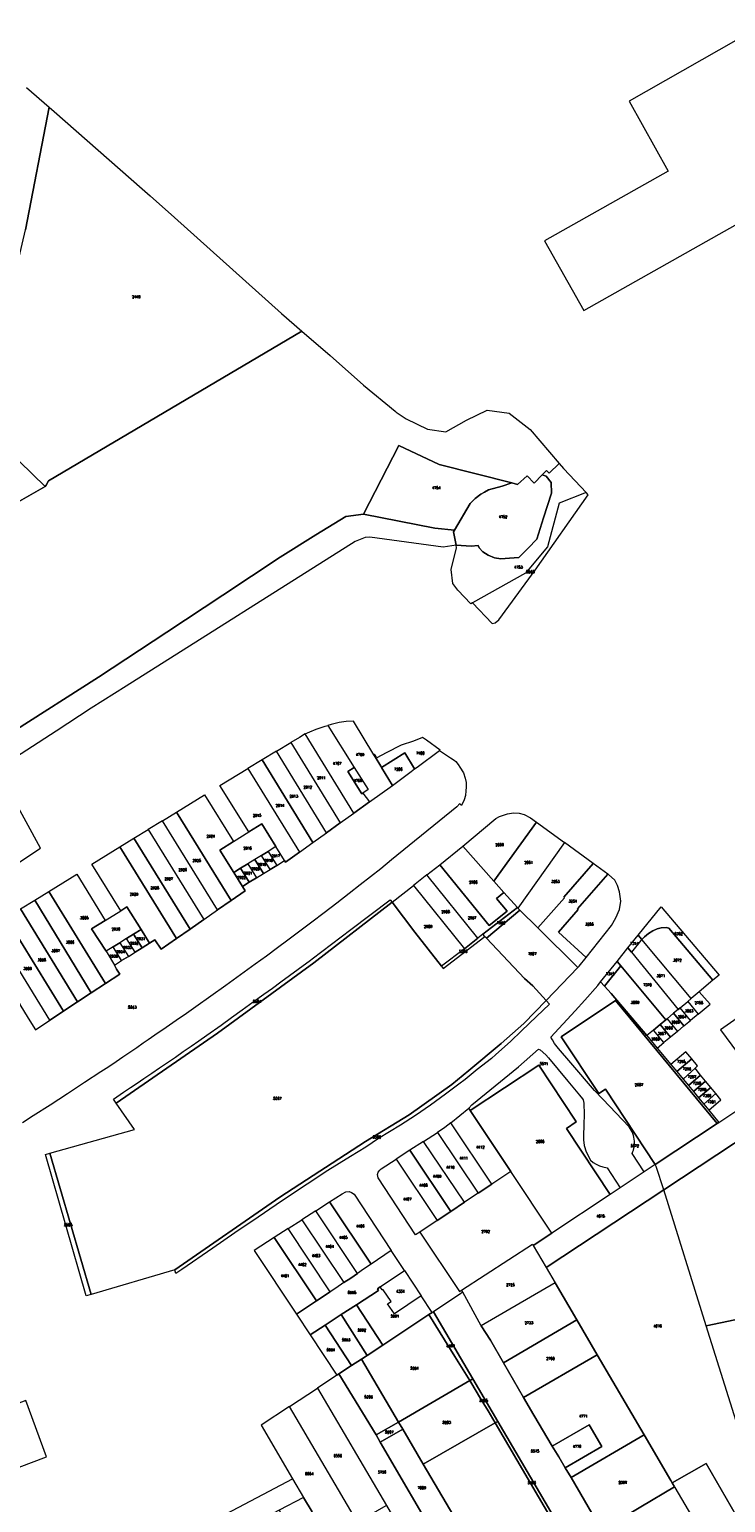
# Model space of a CAD drawing. Header units: metres. Extents: x 3 to 114181, y 112716 to 476231.
# Tile 82 of 90: x 113017 to 113278, y 475206 to 475758. Entities that reach past the tile are written whole.
import ezdxf
from ezdxf.enums import TextEntityAlignment as Align

# ---------------------------------------------------------------- set-up
doc = ezdxf.new("R2010")
doc.units = ezdxf.units.M
doc.header["$MEASUREMENT"] = 0
for name, color, linetype, lineweight in [('Kadasterperceelnummers', 14, 'Continuous', 0), ('Kadasterpercelen', 14, 'Continuous', 13), ('Pand BGT', 7, 'Continuous', 13)]:
    doc.layers.add(name, color=color, linetype=linetype, lineweight=lineweight)
doc.styles.add('Style-STANDARD', font='STANDARD.shx')

msp = doc.modelspace()

# ---------------------------------------------------------------- linework, layer by layer
at = {"layer": 'Kadasterpercelen', "linetype": 'Continuous', "flags": 128}
for points in [[(113016.11, 475735.79), (113024.62, 475728.4), (113015.73, 475682.5)], [(113012.62, 475580.4), (113023.09, 475586.38), (113023.43, 475586.88), (113024.34, 475588.41), (113119.19, 475644.53), (113129.79, 475635.36), (113142.27, 475624.25), (113154.11, 475614.56), (113154.5, 475614.23), (113158.23, 475611.73), (113166.22, 475607.86), (113173.17, 475606.81), (113180.9, 475611.22), (113188.58, 475614.91), (113196.89, 475613.77), (113204.7, 475607.64), (113215.59, 475594.95), (113211.82, 475591.4), (113210.81, 475592.33), (113209.21, 475590.66), (113206.23, 475587.54), (113203.6, 475590.32), (113200, 475587.12), (113197.86, 475587.66), (113170.58, 475594.54), (113155.48, 475601.65), (113142.29, 475575.94), (113135.62, 475575.15), (113124.47, 475568.21), (113111.03, 475559.9), (113089.63, 475545.67), (113068.6, 475531.77), (113043, 475514.98), (113011.03, 475494.48)], [(112998.73, 475609.98), (113023.09, 475586.38), (113012.62, 475580.4)], [(113011.03, 475494.48), (113043, 475514.98), (113068.6, 475531.77), (113089.63, 475545.67), (113111.03, 475559.9), (113124.47, 475568.21), (113135.62, 475575.15), (113142.29, 475575.94), (113169.06, 475570.7), (113176.39, 475570.01), (113176.05, 475569.39), (113176.95, 475564.35), (113172.12, 475563.61), (113144.67, 475567.34), (113142.91, 475567.28), (113139.15, 475565.69), (113053.42, 475511.55), (113040.36, 475503.38), (113027.2, 475494.73), (113005.05, 475480.51)], [(113016.75, 475387.23), (113019.42, 475382.83), (113024.81, 475386.41), (113029.91, 475389.8), (113031.22, 475390.67), (113035.19, 475393.27), (113040.34, 475396.64), (113045.72, 475400.16), (113051.1, 475403.67), (113049.84, 475405.6), (113049.04, 475407.01), (113049.01, 475407.07), (113051.72, 475408.76), (113054.24, 475410.34), (113056.77, 475411.91), (113059.38, 475413.54), (113062.17, 475415.29), (113064.19, 475416.55), (113066.53, 475413.08), (113072.22, 475417.03), (113077.35, 475420.6), (113082.49, 475424.17), (113087.63, 475427.75), (113092.76, 475431.32), (113097.99, 475434.95), (113097, 475436.56), (113099.53, 475438.11), (113102.28, 475439.8), (113104.83, 475441.37), (113107.31, 475442.89), (113109.84, 475444.45), (113112.76, 475446.24), (113113.12, 475445.65), (113118.28, 475449.35), (113123.37, 475453.01), (113128.46, 475456.66), (113133.55, 475460.32), (113138.62, 475463.97), (113144.52, 475468.21), (113153.15, 475474.41), (113160.15, 475479.64), (113161.43, 475480.58), (113162.36, 475481.28), (113170.78, 475487.51), (113173.01, 475485.99), (113174.9, 475484.71), (113176.25, 475483.79), (113176.81, 475483.29), (113177.76, 475482.28), (113178.42, 475481.2), (113179.7, 475479.07), (113180.32, 475477.14), (113180.73, 475475.46), (113180.78, 475473.68), (113180.65, 475472.4), (113180.48, 475470.59), (113179.99, 475468.97), (113178.94, 475466.88), (113178.5, 475467.41), (113178.34, 475467.6), (113177.28, 475466.34), (113152.81, 475446.46), (113148.76, 475443.2), (113144.96, 475440.18), (113141.06, 475437.11), (113136.98, 475433.92), (113132.33, 475430.31), (113127.62, 475426.71), (113122.9, 475423.12), (113118.4, 475419.74), (113113.99, 475416.43), (113110.06, 475413.5), (113105.97, 475410.48), (113101.78, 475407.41), (113096.27, 475403.39), (113090.73, 475399.4), (113085.18, 475395.43), (113079.56, 475391.46), (113075.99, 475388.98), (113072.12, 475386.3), (113068.35, 475383.7), (113064.19, 475380.83), (113061.62, 475379.05), (113059.82, 475377.82), (113057.38, 475376.12), (113055.11, 475374.54), (113052.23, 475372.57), (113049.61, 475370.86), (113046.87, 475369.03), (113043.91, 475367.07), (113037.84, 475363.06), (113031.42, 475358.86), (113024.92, 475354.65), (113018.65, 475350.61), (113014.61, 475348.04)], [(113284.6, 475227.54), (113270.65, 475272.03), (113292.11, 475276.41)]]:
    msp.add_lwpolyline(points, dxfattribs=at)
for points in [[(113119.19, 475644.53), (113024.34, 475588.41), (113023.43, 475586.88), (113023.09, 475586.38), (112998.73, 475609.98), (113015.73, 475682.5), (113024.62, 475728.4), (113026.43, 475726.83), (113059.42, 475697.82), (113062.38, 475695.28), (113071.51, 475687.15), (113093.34, 475667.48), (113111.54, 475651.16)], [(113197.86, 475587.66), (113194.16, 475586.47), (113189.12, 475585.06), (113187.56, 475584.19), (113186.23, 475583.45), (113184.07, 475581.8), (113183.14, 475580.88), (113182.24, 475579.98), (113176.39, 475570.01), (113169.06, 475570.7), (113142.29, 475575.94), (113155.48, 475601.65), (113170.58, 475594.54)], [(113176.95, 475564.35), (113182.56, 475564.04), (113185.2, 475564.19), (113185.54, 475563.43), (113186.96, 475561.86), (113188.95, 475560.63), (113191.39, 475559.65), (113193.76, 475559.28), (113196.93, 475559.52), (113200.48, 475559.78), (113203.93, 475563.3), (113207.23, 475566.66), (113209.73, 475574.57), (113212.66, 475583.83), (113212.52, 475587.83), (113210.65, 475590.26), (113209.21, 475590.66), (113210.81, 475592.33), (113211.82, 475591.4), (113215.59, 475594.95), (113217.16, 475593.11), (113221.55, 475588.43), (113225.64, 475584.05), (113215.6, 475580.1), (113211.2, 475563.72), (113202.92, 475553.94), (113183.15, 475542.81), (113182.43, 475542.41), (113177.57, 475547.52), (113175.73, 475550.06), (113175.06, 475555.24), (113177.12, 475563.37)], [(113176.95, 475564.35), (113176.05, 475569.39), (113176.39, 475570.01), (113182.24, 475579.98), (113183.14, 475580.88), (113184.07, 475581.8), (113186.23, 475583.45), (113187.56, 475584.19), (113189.12, 475585.06), (113194.16, 475586.47), (113197.86, 475587.66), (113200, 475587.12), (113203.6, 475590.32), (113206.23, 475587.54), (113209.21, 475590.66), (113210.65, 475590.26), (113212.52, 475587.83), (113212.66, 475583.83), (113209.73, 475574.57), (113207.23, 475566.66), (113203.93, 475563.3), (113200.48, 475559.78), (113196.93, 475559.52), (113193.76, 475559.28), (113191.39, 475559.65), (113188.95, 475560.63), (113186.96, 475561.86), (113185.54, 475563.43), (113185.2, 475564.19), (113182.56, 475564.04)], [(113183.15, 475542.81), (113190.49, 475535.09), (113191.57, 475535.29), (113192.96, 475536.38), (113206.51, 475554.96), (113226.41, 475583.23), (113225.64, 475584.05), (113215.6, 475580.1), (113211.2, 475563.72), (113202.92, 475553.94)], [(113130.2, 475497.22), (113128.89, 475496.86), (113138.82, 475481.05), (113143.99, 475472.82), (113142.09, 475471.47), (113144.52, 475468.21), (113153.15, 475474.41), (113149.06, 475481.11), (113148.77, 475481.6), (113146.64, 475485.09), (113146.15, 475485.88), (113138.51, 475498.42), (113135.75, 475498.27), (113133.2, 475497.93)], [(113120.4, 475493.65), (113118.32, 475492.35), (113115.02, 475490.46), (113133.55, 475460.32), (113138.62, 475463.97)], [(113128.89, 475496.86), (113138.82, 475481.05), (113136.44, 475479.6), (113141.7, 475471.19), (113142.09, 475471.47), (113144.52, 475468.21), (113138.62, 475463.97), (113120.4, 475493.65), (113122.16, 475494.48), (113124.52, 475495.47), (113127.91, 475496.59)], [(113115.02, 475490.46), (113133.55, 475460.32), (113128.46, 475456.66), (113109.69, 475487.21)], [(113146.64, 475485.09), (113148.77, 475481.6), (113149.06, 475481.11), (113157.73, 475486.54), (113161.43, 475480.58), (113162.36, 475481.28), (113170.78, 475487.51), (113170.95, 475487.64), (113165.83, 475491.39), (113164.44, 475492.37), (113161.05, 475490.99), (113156.39, 475489.51), (113150.72, 475486.6), (113147.28, 475484.72), (113146.37, 475486.03), (113146.15, 475485.88)], [(113099.01, 475480.71), (113118.28, 475449.35), (113123.37, 475453.01), (113104.35, 475483.96)], [(113109.69, 475487.21), (113104.35, 475483.96), (113123.37, 475453.01), (113128.46, 475456.66)], [(113153.15, 475474.41), (113160.15, 475479.64), (113161.43, 475480.58), (113157.73, 475486.54), (113149.06, 475481.11)], [(112868.55, 475396.28), (112890.29, 475363.72), (113021.29, 475450.83), (113005.05, 475480.51), (112963.22, 475453.65), (112942.73, 475440.55), (112926.62, 475430.31), (112905.6, 475417.77)], [(113099.01, 475480.71), (113118.28, 475449.35), (113113.12, 475445.65), (113112.76, 475446.24), (113109.49, 475451.49), (113104.22, 475459.98), (113099.38, 475456.96), (113088.54, 475474.34)], [(113138.82, 475481.05), (113143.99, 475472.82), (113142.09, 475471.47), (113141.7, 475471.19), (113136.44, 475479.6)], [(113072.3, 475464.38), (113082.81, 475470.82), (113093.63, 475453.37), (113088.54, 475450.19), (113093.75, 475441.79), (113097, 475436.56), (113097.99, 475434.95), (113092.76, 475431.32)], [(113066.98, 475461.12), (113061.65, 475457.86), (113082.49, 475424.17), (113087.63, 475427.75)], [(113072.3, 475464.38), (113092.76, 475431.32), (113087.63, 475427.75), (113066.98, 475461.12)], [(113109.49, 475451.49), (113106.57, 475449.69), (113104.04, 475448.13), (113101.57, 475446.61), (113099.01, 475445.03), (113096.26, 475443.34), (113093.75, 475441.79), (113088.54, 475450.19), (113093.63, 475453.37), (113099.38, 475456.96), (113104.22, 475459.98)], [(113179.53, 475451.58), (113191.8, 475461.94), (113193.17, 475462.73), (113196.16, 475463.73), (113198.43, 475464.1), (113200.53, 475463.99), (113202.4, 475463.44), (113204.8, 475462.28), (113207.1, 475460.6), (113191.12, 475438.52)], [(113207.1, 475460.6), (113217.54, 475453.01), (113200.14, 475428.37), (113199.91, 475428.6), (113194.87, 475434.28), (113191.12, 475438.52)], [(113056.33, 475454.59), (113077.35, 475420.6), (113072.22, 475417.03), (113051, 475451.33)], [(113061.65, 475457.86), (113082.49, 475424.17), (113077.35, 475420.6), (113056.33, 475454.59)], [(113051.37, 475427.43), (113040.53, 475444.91), (113051, 475451.33), (113072.22, 475417.03), (113066.53, 475413.08), (113064.19, 475416.55), (113062.17, 475415.29), (113059, 475420.36), (113053.68, 475428.87)], [(113107.31, 475442.89), (113104.04, 475448.13), (113106.57, 475449.69), (113109.84, 475444.45)], [(113112.76, 475446.24), (113109.49, 475451.49), (113106.57, 475449.69), (113109.84, 475444.45)], [(113170.82, 475444.69), (113179.53, 475451.58), (113191.12, 475438.52), (113194.87, 475434.28), (113192.08, 475432.05), (113196.05, 475427.24), (113189.35, 475421.86)], [(113217.54, 475453.01), (113200.14, 475428.37), (113200.84, 475427.69), (113207.6, 475421.01), (113217.6, 475432.3), (113217.36, 475432.5), (113228.28, 475445.2)], [(113097, 475436.56), (113093.75, 475441.79), (113096.26, 475443.34), (113099.53, 475438.11)], [(113099.53, 475438.11), (113096.26, 475443.34), (113099.01, 475445.03), (113102.28, 475439.8)], [(113101.57, 475446.61), (113099.01, 475445.03), (113102.28, 475439.8), (113104.83, 475441.37)], [(113104.83, 475441.37), (113107.31, 475442.89), (113104.04, 475448.13), (113101.57, 475446.61)], [(113166.06, 475440.93), (113170.82, 475444.69), (113189.35, 475421.86), (113196.05, 475427.24), (113192.08, 475432.05), (113194.87, 475434.28), (113199.91, 475428.6), (113187.01, 475418.62), (113185.11, 475417.15)], [(113228.28, 475445.2), (113217.36, 475432.5), (113217.6, 475432.3), (113207.6, 475421.01), (113222.6, 475406.2), (113223.02, 475406.64), (113225.64, 475409.93), (113215.29, 475419.39), (113222.67, 475427.87), (113222.41, 475428.1), (113233.84, 475441.16)], [(113045.59, 475423.84), (113040.4, 475420.62), (113045.88, 475412.36), (113045.92, 475412.29), (113049.01, 475407.07), (113049.04, 475407.01), (113049.84, 475405.6), (113051.1, 475403.67), (113045.72, 475400.16), (113024.48, 475434.67), (113034.98, 475441.14)], [(113161.03, 475436.95), (113180.05, 475413.23), (113185.11, 475417.15), (113166.06, 475440.93)], [(113233.84, 475441.16), (113222.41, 475428.1), (113222.67, 475427.87), (113215.29, 475419.39), (113225.64, 475409.93), (113235.13, 475421.88), (113236.79, 475424.81), (113238.11, 475427.96), (113238.59, 475431.08), (113238.2, 475434.52), (113237.44, 475436.94), (113236.35, 475438.94), (113234.08, 475440.98)], [(113024.48, 475434.67), (113045.72, 475400.16), (113040.34, 475396.64), (113019.18, 475431.41)], [(113161.03, 475436.95), (113180.05, 475413.23), (113171.54, 475406.65), (113161.46, 475419.45), (113153.01, 475430.6)], [(113013.85, 475428.12), (113035.19, 475393.27), (113031.22, 475390.67), (113029.91, 475389.8), (113008.53, 475424.85)], [(113019.18, 475431.41), (113040.34, 475396.64), (113035.19, 475393.27), (113013.85, 475428.12)], [(113040.26, 475283.71), (113024.88, 475336.61), (113056.5, 475345.56), (113049.67, 475355.42), (113087.56, 475381.65), (113123.66, 475407.98), (113153.01, 475430.6), (113161.46, 475419.45), (113171.54, 475406.65), (113172.17, 475405.84), (113187.77, 475417.82), (113188.38, 475417.18), (113202.63, 475402.09), (113205.69, 475399.34), (113210.68, 475393.83), (113202.35, 475385.18), (113193.79, 475377.76), (113181.78, 475367.59), (113175.34, 475362.4), (113159.42, 475351.04), (113143.04, 475340.96), (113111.02, 475320.1), (113071.6, 475292.99)], [(113059, 475420.36), (113056.2, 475418.63), (113053.58, 475417.01), (113051.05, 475415.45), (113048.51, 475413.89), (113045.92, 475412.29), (113045.88, 475412.36), (113040.4, 475420.62), (113045.59, 475423.84), (113051.37, 475427.43), (113053.68, 475428.87)], [(113123.07, 475409.47), (113137.59, 475420.39), (113152.33, 475431.5), (113153.01, 475430.6), (113123.66, 475407.98), (113087.56, 475381.65), (113049.67, 475355.42), (113048.63, 475356.91), (113052.45, 475359.55), (113054.98, 475361.23), (113057.5, 475362.92), (113060.02, 475364.62), (113062.98, 475366.62), (113065.94, 475368.62), (113068.89, 475370.64), (113071.84, 475372.66), (113074.79, 475374.68), (113077.73, 475376.71), (113080.67, 475378.75), (113083.6, 475380.79), (113088.93, 475384.6), (113092.92, 475387.48), (113096.9, 475390.36), (113100.93, 475393.28), (113104.95, 475396.21), (113108.15, 475398.49), (113111.33, 475400.79), (113114.57, 475403.15), (113117.8, 475405.51), (113122.44, 475408.98)], [(113199.91, 475428.6), (113200.14, 475428.37), (113200.84, 475427.69), (113188.38, 475417.18), (113187.77, 475417.82), (113187.01, 475418.62)], [(113200.84, 475427.69), (113207.6, 475421.01), (113222.6, 475406.2), (113210.68, 475393.83), (113205.69, 475399.34), (113202.63, 475402.09), (113188.38, 475417.18)], [(113253.72, 475428.92), (113275.46, 475403.33), (113273.16, 475401.4), (113256.57, 475420.93), (113255.6, 475421.21), (113253.8, 475421.07), (113252.23, 475420.72), (113250.69, 475419.97), (113248.95, 475418.89), (113247.57, 475417.69), (113246.56, 475416.67), (113245.16, 475418.3)], [(113003.19, 475421.57), (112992.55, 475415.02), (112998.3, 475406.13), (113003.52, 475397.78), (113008.35, 475400.79), (113013.59, 475392.41), (113013.62, 475392.37), (113016.75, 475387.23), (113019.42, 475382.83), (113024.81, 475386.41)], [(113008.53, 475424.85), (113029.91, 475389.8), (113024.81, 475386.41), (113003.19, 475421.57)], [(113267.97, 475397.06), (113264.99, 475394.56), (113246.56, 475416.67), (113247.57, 475417.69), (113248.95, 475418.89), (113250.69, 475419.97), (113252.23, 475420.72), (113253.8, 475421.07), (113255.6, 475421.21), (113256.57, 475420.93), (113273.16, 475401.4)], [(113051.05, 475415.45), (113054.24, 475410.34), (113056.77, 475411.91), (113053.58, 475417.01)], [(113059.38, 475413.54), (113056.77, 475411.91), (113053.58, 475417.01), (113056.2, 475418.63)], [(113056.2, 475418.63), (113059, 475420.36), (113062.17, 475415.29), (113059.38, 475413.54)], [(113171.54, 475406.65), (113172.17, 475405.84), (113187.77, 475417.82), (113187.01, 475418.62), (113185.11, 475417.15), (113180.05, 475413.23)], [(113241.33, 475413.54), (113245.16, 475418.3), (113246.56, 475416.67), (113246.17, 475416.29), (113242.67, 475411.89)], [(113246.56, 475416.67), (113246.17, 475416.29), (113242.67, 475411.89), (113260.1, 475390.47), (113260.87, 475391.11), (113263.7, 475393.48), (113264.99, 475394.56)], [(113048.51, 475413.89), (113045.92, 475412.29), (113049.01, 475407.07), (113051.72, 475408.76)], [(113051.05, 475415.45), (113054.24, 475410.34), (113051.72, 475408.76), (113048.51, 475413.89)], [(113238.65, 475406.83), (113237.27, 475408.49), (113241.33, 475413.54), (113242.67, 475411.89), (113260.1, 475390.47), (113258.39, 475389.04), (113255.95, 475386.99), (113255.51, 475386.62)], [(113238.65, 475406.83), (113232.57, 475399.18), (113231.09, 475400.81), (113237.27, 475408.49)], [(113238.65, 475406.83), (113255.51, 475386.62), (113253.34, 475384.8), (113250.91, 475382.77), (113248.4, 475380.67), (113235.04, 475396.47), (113232.57, 475399.18)], [(113263.94, 475362), (113265.83, 475359.71), (113267.75, 475357.39), (113269.68, 475355.05), (113271.58, 475352.74), (113275.35, 475348.18), (113274.7, 475347.75), (113236.7, 475393.79), (113216.33, 475380.26), (113230.38, 475359.02), (113232.88, 475360.63), (113251.48, 475332.35), (113247.41, 475329.65), (113242.84, 475336.51), (113243.15, 475337.26), (113243.33, 475337.79), (113243.48, 475338.34), (113243.6, 475338.89), (113243.69, 475339.44), (113243.74, 475340.01), (113243.76, 475340.57), (113243.75, 475341.13), (113243.68, 475341.86), (113243.57, 475342.58), (113243.39, 475343.28), (113243.17, 475343.97), (113242.89, 475344.65), (113242.56, 475345.3), (113242.19, 475345.92), (113241.77, 475346.52), (113231.88, 475356.92), (113228.77, 475360.13), (113219.87, 475370.5), (113215.28, 475375.84), (113213.82, 475377.76), (113213, 475379.03), (113212.45, 475380.14), (113221.52, 475389.91), (113225.2, 475393.93), (113230, 475399.48), (113231.09, 475400.81), (113232.57, 475399.18), (113235.04, 475396.47), (113248.4, 475380.67), (113252.31, 475375.99), (113257.43, 475369.88), (113259.61, 475367.24), (113261.94, 475364.42)], [(113071.6, 475292.99), (113111.02, 475320.1), (113143.04, 475340.96), (113159.42, 475351.04), (113175.34, 475362.4), (113181.78, 475367.59), (113193.79, 475377.76), (113202.35, 475385.18), (113210.68, 475393.83), (113211.91, 475392.4), (113207.12, 475387.83), (113201.47, 475382.45), (113197.3, 475378.46), (113191.79, 475373.6), (113190.16, 475372.16), (113184.89, 475367.93), (113180.34, 475364.28), (113178, 475362.47), (113172.97, 475358.69), (113167.34, 475354.66), (113161.7, 475350.76), (113156.09, 475347.19), (113147.9, 475342.16), (113143.18, 475338.93), (113137.46, 475335.41), (113128.97, 475330.21), (113121.25, 475325.07), (113111.17, 475318.42), (113109.57, 475317.33), (113102.79, 475312.71), (113094.13, 475306.78), (113085.86, 475301.05), (113074.22, 475293.06), (113071.96, 475291.56)], [(113251.48, 475332.35), (113232.88, 475360.63), (113230.38, 475359.02), (113216.33, 475380.26), (113236.7, 475393.79), (113274.7, 475347.75)], [(113267.61, 475388.74), (113264.78, 475386.38), (113260.87, 475391.11), (113263.7, 475393.48)], [(113269.97, 475394.83), (113267.97, 475397.06), (113264.99, 475394.56), (113263.7, 475393.48), (113267.61, 475388.74), (113272.09, 475392.47)], [(113292.93, 475359.85), (113305.23, 475368.01), (113310.71, 475371.64), (113293.82, 475395.33), (113276, 475382.82)], [(113262.29, 475384.31), (113258.39, 475389.04), (113255.95, 475386.99), (113259.84, 475382.26)], [(113262.29, 475384.31), (113264.78, 475386.38), (113260.87, 475391.11), (113260.1, 475390.47), (113258.39, 475389.04)], [(113254.79, 475378.06), (113250.91, 475382.77), (113248.4, 475380.67), (113252.31, 475375.99)], [(113254.79, 475378.06), (113250.91, 475382.77), (113253.34, 475384.8), (113257.23, 475380.09)], [(113257.23, 475380.09), (113253.34, 475384.8), (113255.51, 475386.62), (113255.95, 475386.99), (113259.84, 475382.26)], [(113181.7, 475353.54), (113182.9, 475354.69), (113200.37, 475368.95), (113207.85, 475375.56), (113208.46, 475375.4), (113210.52, 475373.45), (113211.51, 475372.29), (113218.79, 475363.55), (113223.16, 475358.31), (113224.27, 475356.98), (113224.54, 475356.6), (113224.82, 475355.32), (113224.91, 475351.1), (113224.85, 475347.34), (113224.68, 475342.96), (113224.66, 475341.63), (113224.91, 475339.47), (113225.66, 475337.11), (113227.34, 475334.07), (113228.25, 475333.17), (113229.46, 475332.5), (113230.67, 475331.9), (113231.85, 475331.49), (113233.49, 475331.1), (113238.42, 475323.69), (113234.67, 475321.2), (113218.25, 475345.86), (113221.95, 475348.39), (113221.74, 475348.69), (113207.91, 475369.66), (113182.28, 475352.66)], [(113259.61, 475367.24), (113265.2, 475371.97), (113263.01, 475374.6), (113257.43, 475369.88)], [(113261.94, 475364.42), (113266.43, 475368.47), (113267.4, 475369.34), (113265.2, 475371.97), (113259.61, 475367.24)], [(113197.45, 475329.83), (113182.28, 475352.66), (113207.91, 475369.66), (113221.74, 475348.69), (113221.95, 475348.39), (113218.25, 475345.86), (113234.67, 475321.2), (113212.81, 475306.7)], [(113292.93, 475359.85), (113305.23, 475368.01), (113307.35, 475357.64), (113254.7, 475322.85), (113251.93, 475331.67), (113251.48, 475332.35), (113274.7, 475347.75), (113275.35, 475348.18)], [(113261.94, 475364.42), (113263.94, 475362), (113268.52, 475365.9), (113266.43, 475368.47)], [(113265.83, 475359.71), (113270.41, 475363.59), (113268.52, 475365.9), (113263.94, 475362)], [(113267.75, 475357.39), (113272.29, 475361.29), (113270.41, 475363.59), (113265.83, 475359.71)], [(113269.68, 475355.05), (113274.2, 475358.95), (113272.29, 475361.29), (113267.75, 475357.39)], [(113270.65, 475272.03), (113254.7, 475322.85), (113307.35, 475357.64), (113321.25, 475289.68), (113303.31, 475286.19), (113303.9, 475283.32), (113298.43, 475282.21), (113298.79, 475281.02), (113295.47, 475280.34), (113296.01, 475277.53), (113292.06, 475276.73), (113292.11, 475276.41)], [(113269.68, 475355.05), (113271.58, 475352.74), (113276.09, 475356.64), (113274.2, 475358.95)], [(113181.7, 475353.54), (113182.28, 475352.66), (113197.45, 475329.83), (113190.29, 475325.05), (113174.98, 475348)], [(113169.97, 475344.42), (113185.19, 475321.65), (113180.09, 475318.24), (113164.81, 475341.07)], [(113174.98, 475348), (113172.71, 475346.2), (113169.97, 475344.42), (113185.19, 475321.65), (113190.29, 475325.05)], [(113164.81, 475341.07), (113159.66, 475337.73), (113174.97, 475314.82), (113180.09, 475318.24)], [(113023.22, 475336.14), (113024.88, 475336.61), (113040.26, 475283.71), (113038.49, 475283.2)], [(113163.39, 475307.1), (113161.78, 475306.03), (113147.8, 475327.41), (113147.5, 475328.61), (113147.79, 475329.47), (113148.4, 475330.29), (113148.87, 475330.73), (113154.5, 475334.38), (113169.86, 475311.41)], [(113159.66, 475337.73), (113154.5, 475334.38), (113169.86, 475311.41), (113174.97, 475314.82)], [(113178.24, 475284.8), (113179.03, 475285.32), (113205.53, 475302.59), (113205.83, 475302.07), (113212.81, 475306.7), (113197.45, 475329.83), (113190.29, 475325.05), (113185.19, 475321.65), (113180.09, 475318.24), (113174.97, 475314.82), (113169.86, 475311.41), (113163.39, 475307.1)], [(113247.41, 475329.65), (113238.42, 475323.69), (113234.67, 475321.2), (113212.81, 475306.7), (113205.83, 475302.07), (113210.69, 475293.78), (113254.7, 475322.85), (113251.93, 475331.67), (113251.48, 475332.35)], [(113129.58, 475318.37), (113134.24, 475321.37), (113135.69, 475322.16), (113136.86, 475322.32), (113137.85, 475321.96), (113138.75, 475321.26), (113152.69, 475300.18), (113145.11, 475295.12)], [(113284.56, 475227.52), (113284.6, 475227.54), (113270.65, 475272.03), (113254.7, 475322.85), (113210.69, 475293.78), (113214, 475288.11), (113222.14, 475274.21), (113229.79, 475261.15), (113247.38, 475231.09), (113257.36, 475214.04), (113257.91, 475213.1), (113270.61, 475220.44), (113285.52, 475194.42), (113290.25, 475197.45), (113294.24, 475200.01), (113283.88, 475227.18)], [(113124.4, 475315.04), (113129.58, 475318.37), (113145.11, 475295.12), (113142.32, 475293.25), (113140.04, 475291.63)], [(113114.05, 475308.37), (113119.23, 475311.7), (113134.98, 475288.14), (113131.96, 475286.13), (113129.85, 475284.72)], [(113119.23, 475311.7), (113134.98, 475288.14), (113137.49, 475289.81), (113140.04, 475291.63), (113124.4, 475315.04)], [(113108.88, 475305.04), (113124.74, 475281.31), (113129.85, 475284.72), (113114.05, 475308.37)], [(113117.22, 475276.3), (113124.74, 475281.31), (113108.88, 475305.04), (113101.38, 475300.21)], [(113157.62, 475292.72), (113152.69, 475300.18), (113145.11, 475295.12), (113142.32, 475293.25), (113140.04, 475291.63), (113137.49, 475289.81), (113134.98, 475288.14), (113131.96, 475286.13), (113129.85, 475284.72), (113124.74, 475281.31), (113117.22, 475276.3), (113122.31, 475268.61), (113127.94, 475272.27), (113133.92, 475276.16), (113139.68, 475279.89), (113147.89, 475285.22), (113147.48, 475285.85), (113148.51, 475286.55)], [(113179.49, 475284.54), (113179.03, 475285.32), (113205.53, 475302.59), (113205.83, 475302.07), (113210.69, 475293.78), (113214, 475288.11), (113186.38, 475272)], [(113157.62, 475292.72), (113163.88, 475283.26), (113153.85, 475276.43), (113151.31, 475280.25), (113152.61, 475281.05), (113149.65, 475285.49), (113149.31, 475285.43), (113148.51, 475286.55)], [(113168.03, 475276.98), (113163.88, 475283.26), (113153.85, 475276.43), (113151.31, 475280.25), (113152.61, 475281.05), (113149.65, 475285.49), (113149.31, 475285.43), (113148.51, 475286.55), (113147.48, 475285.85), (113147.89, 475285.22), (113139.68, 475279.89), (113149.51, 475264.76), (113166.78, 475276.16)], [(113168.47, 475277.27), (113183.23, 475252.1), (113192.56, 475236.19), (113219.16, 475190.82), (113224.79, 475180.39), (113236.27, 475161.82), (113244.62, 475167.81), (113233.84, 475184.27), (113228.26, 475193.82), (113231.43, 475195.52), (113219.99, 475215.13), (113217.86, 475218.78), (113215.37, 475222.89), (113212.99, 475226.9), (113206.12, 475238.51), (113202.24, 475245.18), (113194.73, 475258.1), (113189.82, 475266.56), (113186.38, 475272), (113179.49, 475284.54), (113178.74, 475284.05)], [(113194.73, 475258.1), (113222.14, 475274.21), (113214, 475288.11), (113186.38, 475272), (113189.82, 475266.56)], [(113133.92, 475276.16), (113143.66, 475260.91), (113149.51, 475264.76), (113139.68, 475279.89)], [(113122.31, 475268.61), (113132.36, 475253.45), (113133.1, 475253.93), (113137.82, 475257.05), (113127.94, 475272.27)], [(113141.54, 475259.5), (113143.66, 475260.91), (113133.92, 475276.16), (113127.94, 475272.27), (113137.82, 475257.05)], [(113182.09, 475251.44), (113180.85, 475253.49), (113176.5, 475260.49), (113170.99, 475269.37), (113166.78, 475276.16), (113149.51, 475264.76), (113143.66, 475260.91), (113141.54, 475259.5), (113155.37, 475235.94)], [(113168.47, 475277.27), (113168.03, 475276.98), (113166.78, 475276.16), (113170.99, 475269.37), (113176.5, 475260.49), (113180.85, 475253.49), (113182.09, 475251.44), (113182.56, 475251.72), (113183.23, 475252.1)], [(113222.14, 475274.21), (113194.73, 475258.1), (113202.24, 475245.18), (113229.79, 475261.15)], [(113212.99, 475226.9), (113226.78, 475234.87), (113231.56, 475226.71), (113217.86, 475218.78), (113219.99, 475215.13), (113247.38, 475231.09), (113229.79, 475261.15), (113202.24, 475245.18), (113206.12, 475238.51)], [(113137.82, 475257.05), (113133.1, 475253.93), (113147.05, 475231.12), (113155.37, 475235.94), (113141.54, 475259.5)], [(113164.73, 475180.99), (113169.58, 475183.69), (113173.44, 475185.85), (113171.37, 475189.39), (113171.15, 475189.75), (113148.48, 475228.38), (113147.05, 475231.12), (113133.1, 475253.93), (113132.36, 475253.45), (113125.12, 475248.67), (113150.84, 475204.73), (113164.29, 475181.75)], [(113156.97, 475233.21), (113164.65, 475220.12), (113191.56, 475235.61), (113188.93, 475240.15), (113185.75, 475245.38), (113182.82, 475250.24), (113182.09, 475251.44), (113155.37, 475235.94)], [(113192.56, 475236.19), (113183.23, 475252.1), (113182.56, 475251.72), (113182.09, 475251.44), (113182.82, 475250.24), (113185.75, 475245.38), (113188.93, 475240.15), (113191.56, 475235.61)], [(113140.06, 475198.43), (113114.58, 475241.71), (113125.12, 475248.67), (113150.84, 475204.73), (113150.59, 475204.59)], [(113015.87, 475244.02), (113010.32, 475241.91), (113000.86, 475238.38), (112995.23, 475236.32), (113002.94, 475215.16), (113023.58, 475222.87)], [(113129.07, 475192.02), (113140.06, 475198.43), (113114.58, 475241.71), (113103.96, 475234.71), (113115.74, 475214.68), (113119.84, 475207.71), (113123.04, 475202.28), (113126.23, 475196.85)], [(113155.37, 475235.94), (113147.05, 475231.12), (113148.48, 475228.38), (113156.97, 475233.21)], [(113222.64, 475153.26), (113207.61, 475179.05), (113213.35, 475182.42), (113211.02, 475186.29), (113218.05, 475190.43), (113191.56, 475235.61), (113164.65, 475220.12), (113176.1, 475200.63), (113179.68, 475194.52), (113179.85, 475194.23), (113192.86, 475172.08), (113199.78, 475160.34), (113209.22, 475144.24)], [(113191.56, 475235.61), (113218.05, 475190.43), (113218.16, 475190.23), (113219.16, 475190.82), (113192.56, 475236.19)], [(113212.99, 475226.9), (113215.37, 475222.89), (113217.86, 475218.78), (113231.56, 475226.71), (113226.78, 475234.87)], [(113171.15, 475189.75), (113171.37, 475189.39), (113179.85, 475194.23), (113179.68, 475194.52), (113176.1, 475200.63), (113164.65, 475220.12), (113156.97, 475233.21), (113148.48, 475228.38)], [(113257.91, 475213.1), (113258.75, 475211.67), (113246.14, 475204.11), (113241.79, 475201.55), (113234.11, 475196.96), (113231.43, 475195.52), (113219.99, 475215.13), (113247.38, 475231.09), (113257.36, 475214.04)], [(113257.91, 475213.1), (113257.36, 475214.04), (113247.38, 475231.09), (113219.99, 475215.13), (113231.43, 475195.52), (113234.11, 475196.96), (113241.79, 475201.55), (113246.14, 475204.11), (113258.75, 475211.67)], [(113257.91, 475213.1), (113258.75, 475211.67), (113258.92, 475211.38), (113273.44, 475186.57), (113280.72, 475191.34), (113285.52, 475194.42), (113270.61, 475220.44)], [(113115.74, 475214.68), (113119.84, 475207.71), (113110.71, 475202.88), (113080.73, 475187.02), (113076.94, 475194.16), (113106.98, 475210.05)], [(113273.44, 475186.57), (113258.73, 475176.93), (113244.62, 475167.81), (113233.84, 475184.27), (113228.26, 475193.82), (113231.43, 475195.52), (113234.11, 475196.96), (113241.79, 475201.55), (113246.14, 475204.11), (113258.75, 475211.67), (113258.92, 475211.38)], [(113119.84, 475207.71), (113110.71, 475202.88), (113113.62, 475197.3), (113123.04, 475202.28)]]:
    msp.add_lwpolyline(points, close=True, dxfattribs=at)
at = {"layer": 'Pand BGT', "color": 7, "linetype": 'Continuous', "lineweight": 13, "flags": 128}
for points in [[(113288.9, 475757.54), (113241.81, 475730.62), (113256.35, 475704.48), (113210.04, 475678.32)], [(113210.04, 475678.32), (113224.82, 475652.29), (113330.09, 475711.75)]]:
    msp.add_lwpolyline(points, dxfattribs=at)

# ---------------------------------------------------------------- texts
at = {"layer": 'Kadasterperceelnummers', "linetype": 'Continuous', "lineweight": 0, "style": 'Style-STANDARD'}
for s, p in [('2449', (113057.19, 475657.39)), ('4754', (113169.59, 475585.83)), ('4752', (113194.55, 475574.97)), ('4753', (113200.32, 475556.13)), ('5065', (113204.74, 475554.36)), ('4767', (113132.42, 475482.59)), ('4769', (113140.98, 475485.92)), ('7400', (113163.55, 475486.48)), ('2911', (113126.45, 475477.23)), ('4768', (113140.17, 475476.2)), ('7206', (113155.33, 475480.47)), ('2913', (113116.2, 475470.32)), ('2912', (113121.42, 475473.77)), ('2914', (113110.99, 475466.86)), ('2915', (113102.44, 475463.18)), ('2924', (113085.12, 475455.34)), ('2916', (113098.88, 475450.88)), ('2680', (113193.27, 475452.17)), ('2926', (113074.61, 475442.8)), ('2925', (113079.84, 475446.22)), ('2920', (113101.89, 475443.2)), ('2919', (113104.24, 475444.75)), ('2918', (113106.74, 475446.29)), ('2917', (113109.46, 475447.98)), ('2681', (113204.12, 475445.54)), ('2927', (113069.38, 475439.38)), ('2922', (113096.61, 475439.93)), ('2921', (113099.07, 475441.57)), ('2906', (113183.41, 475438.16)), ('3253', (113214.17, 475438.38)), ('2929', (113056.35, 475433.6)), ('2928', (113064.15, 475435.97)), ('2908', (113173.04, 475427.06)), ('3254', (113220.68, 475431.02)), ('3005', (113037.74, 475424.8)), ('2930', (113049.6, 475420.58)), ('2909', (113166.5, 475421.55)), ('2907', (113182.96, 475424.74)), ('7906', (113193.81, 475422.89)), ('3255', (113226.89, 475422.42)), ('3006', (113032.41, 475415.66)), ('2932', (113056.43, 475415.28)), ('2931', (113058.97, 475416.96)), ('7314', (113243.73, 475415.13)), ('6382', (113260.25, 475418.84)), ('3007', (113027.05, 475412.45)), ('2935', (113048.77, 475410.4)), ('2934', (113051.33, 475412.11)), ('2933', (113053.86, 475413.68)), ('5568', (113179.58, 475412.23)), ('7907', (113205.46, 475411.31)), ('3009', (113016.5, 475405.77)), ('3008', (113021.81, 475409.02)), ('3072', (113259.81, 475408.89)), ('7315', (113234.65, 475403.79)), ('7370', (113248.64, 475399.65)), ('3071', (113253.62, 475403.06)), ('5564', (113102.42, 475393.46)), ('3069', (113243.98, 475393.1)), ('2758', (113267.87, 475392.98)), ('5563', (113055.71, 475391.3)), ('3064', (113261.53, 475387.71)), ('3063', (113264.18, 475389.92)), ('3066', (113256.53, 475383.53)), ('3065', (113259.06, 475385.65)), ('3068', (113251.54, 475379.39)), ('3067', (113254.01, 475381.43)), ('7295', (113261.28, 475370.92)), ('5571', (113209.86, 475370.15)), ('7296', (113263.4, 475368.2)), ('2687', (113245.47, 475362.27)), ('7297', (113265.26, 475365.23)), ('7298', (113267.15, 475362.81)), ('7299', (113269.03, 475360.49)), ('5567', (113110.04, 475357.16)), ('7300', (113270.93, 475358.17)), ('7301', (113272.67, 475355.84)), ('5566', (113147.27, 475342.69)), ('4412', (113186.02, 475338.95)), ('2686', (113208.44, 475341.01)), ('5572', (113243.87, 475339.4)), ('4411', (113179.76, 475334.75)), ('4409', (113169.84, 475327.98)), ('4410', (113174.8, 475331.36)), ('4408', (113164.71, 475324.6)), ('4407', (113158.65, 475319.46)), ('4675', (113231.1, 475313.06)), ('5565', (113031.69, 475309.81)), ('4405', (113134.72, 475305.08)), ('4406', (113141.1, 475309.36)), ('2792', (113188.03, 475307.31)), ('4404', (113129.6, 475301.67)), ('4402', (113119.34, 475294.88)), ('4403', (113124.49, 475298.25)), ('4401', (113112.86, 475290.68)), ('5995', (113137.96, 475284.4)), ('4334', (113156.13, 475284.89)), ('2725', (113197.3, 475287.3)), ('5991', (113154.02, 475275.65)), ('2733', (113204.23, 475273.11)), ('4676', (113252.42, 475271.89)), ('5993', (113135.77, 475266.69)), ('5992', (113141.68, 475270.36)), ('5994', (113130.04, 475262.95)), ('5464', (113174.96, 475264.52)), ('5204', (113161.38, 475256.05)), ('2760', (113212.32, 475259.7)), ('5206', (113144.2, 475245.32)), ('5465', (113187.28, 475243.96)), ('5203', (113173.43, 475235.78)), ('4771', (113224.6, 475238.14)), ('5207', (113151.95, 475232.16)), ('6556', (113132.66, 475223.32)), ('5575', (113206.52, 475225.06)), ('4770', (113222.23, 475226.83)), ('6554', (113121.97, 475216.55)), ('5796', (113149.25, 475217.2)), ('7009', (113164.14, 475211.3)), ('5466', (113205.32, 475213.22)), ('6377', (113239.37, 475213.31)), ('2794', (113239.39, 475213.31))]:
    msp.add_text(s, height=1, dxfattribs=at).set_placement(p, align=Align.MIDDLE_CENTER)

doc.saveas('drawing.dxf')
